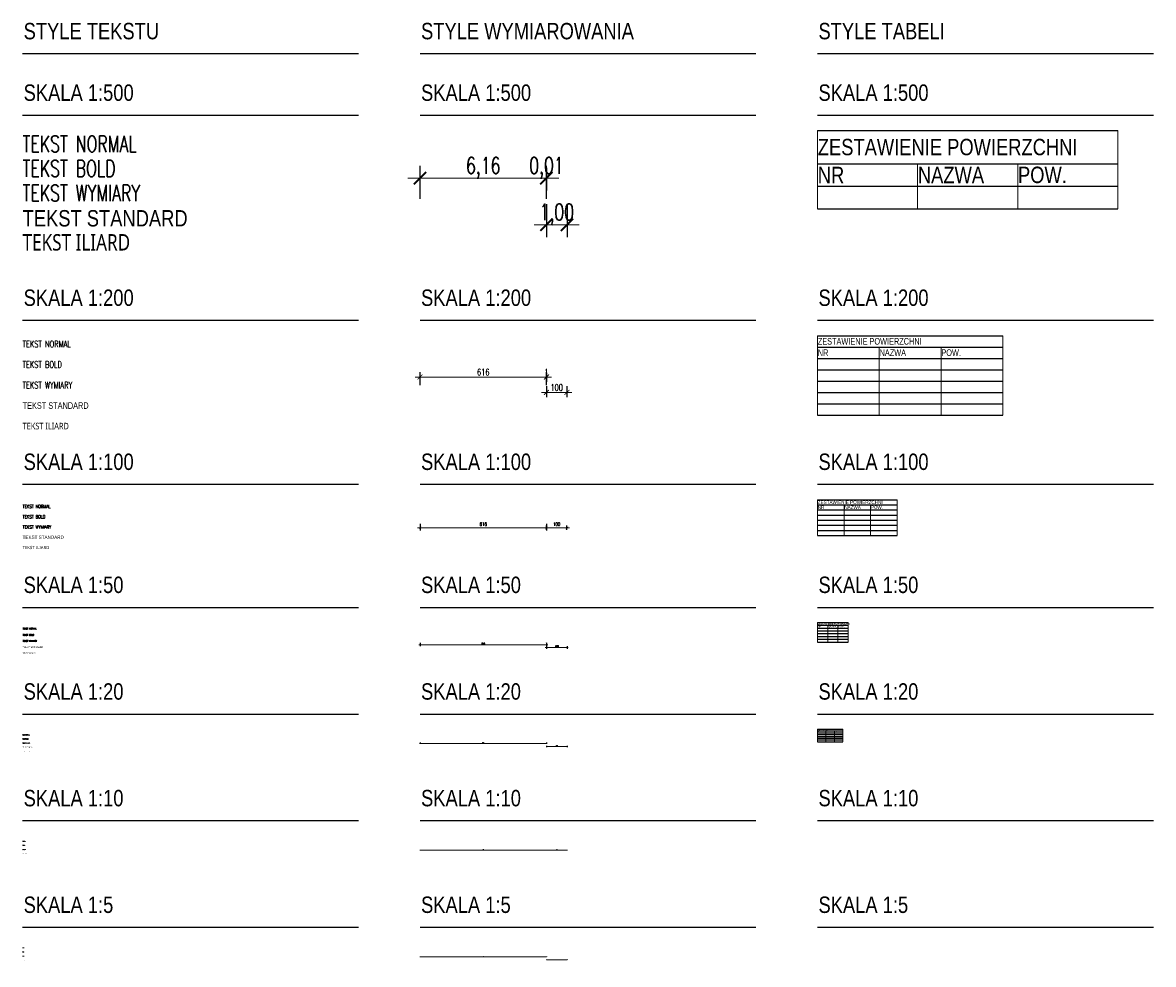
# Model space of a CAD drawing. Header units: inches. Extents: x 0 to 111471, y -105323 to 11070.
# Tile 76 of 256: x 2724 to 8239, y 6478 to 11070. Entities that reach past the tile are written whole.
import ezdxf

# ---------------------------------------------------------------- set-up
doc = ezdxf.new("R2010")
doc.units = ezdxf.units.IN
doc.header["$MEASUREMENT"] = 0
doc.layers.add('888 wymiary', color=1, linetype='Continuous', lineweight=0)
doc.layers.add('Wymiary', color=85, linetype='Continuous', lineweight=18)
doc.styles.add('TS 100_ILIARD', font='trebuc.ttf', dxfattribs={"width": 0.8, "height": 16})
doc.styles.add('TS 100_opisy', font='romans.shx', dxfattribs={"width": 0.7, "height": 16})
doc.styles.add('TS 100_opisy bold', font='romand.shx', dxfattribs={"width": 0.7, "height": 16})
doc.styles.add('TS 100_STANDARD', font='arial.ttf', dxfattribs={"width": 0.8, "height": 16})
doc.styles.add('TS 100_wymiary', font='romans.shx', dxfattribs={"width": 0.7, "height": 16})
doc.styles.add('TS 10_ILIARD', font='trebuc.ttf', dxfattribs={"width": 0.8, "height": 1.6})
doc.styles.add('TS 10_opisy', font='romans.shx', dxfattribs={"width": 0.7, "height": 1.6})
doc.styles.add('TS 10_opisy bold', font='romand.shx', dxfattribs={"width": 0.7, "height": 1.6})
doc.styles.add('TS 10_STANDARD', font='arial.ttf', dxfattribs={"width": 0.8, "height": 1.6})
doc.styles.add('TS 10_wymiary', font='romans.shx', dxfattribs={"width": 0.7, "height": 1.6})
doc.styles.add('TS 200_ILIARD', font='trebuc.ttf', dxfattribs={"width": 0.8, "height": 32})
doc.styles.add('TS 200_opisy', font='romans.shx', dxfattribs={"width": 0.7, "height": 32})
doc.styles.add('TS 200_opisy bold', font='romand.shx', dxfattribs={"width": 0.7, "height": 32})
doc.styles.add('TS 200_STANDARD', font='arial.ttf', dxfattribs={"width": 0.8, "height": 32})
doc.styles.add('TS 200_wymiary', font='romans.shx', dxfattribs={"width": 0.7, "height": 32})
doc.styles.add('TS 20_ILIARD', font='trebuc.ttf', dxfattribs={"width": 0.8, "height": 3.2})
doc.styles.add('TS 20_opisy', font='romans.shx', dxfattribs={"width": 0.7, "height": 3.2})
doc.styles.add('TS 20_opisy bold', font='romand.shx', dxfattribs={"width": 0.7, "height": 3.2})
doc.styles.add('TS 20_STANDARD', font='arial.ttf', dxfattribs={"width": 0.8, "height": 3.2})
doc.styles.add('TS 20_wymiary', font='romans.shx', dxfattribs={"width": 0.7, "height": 3.2})
doc.styles.add('TS 500_ILIARD', font='trebuc.ttf', dxfattribs={"width": 0.8, "height": 80})
doc.styles.add('TS 500_opisy', font='romans.shx', dxfattribs={"width": 0.7, "height": 80})
doc.styles.add('TS 500_opisy bold', font='romand.shx', dxfattribs={"width": 0.7, "height": 80})
doc.styles.add('TS 500_STANDARD', font='arial.ttf', dxfattribs={"width": 0.8, "height": 80})
doc.styles.add('TS 500_wymiary', font='romans.shx', dxfattribs={"width": 0.7, "height": 80})
doc.styles.add('TS 50_ILIARD', font='trebuc.ttf', dxfattribs={"width": 0.8, "height": 8})
doc.styles.add('TS 50_opisy', font='romans.shx', dxfattribs={"width": 0.7, "height": 8})
doc.styles.add('TS 50_opisy bold', font='romand.shx', dxfattribs={"width": 0.7, "height": 8})
doc.styles.add('TS 50_STANDARD', font='arial.ttf', dxfattribs={"width": 0.8, "height": 8})
doc.styles.add('TS 50_wymiary', font='romans.shx', dxfattribs={"width": 0.7, "height": 8})
doc.styles.add('TS 5_opisy', font='romans.shx', dxfattribs={"width": 0.7, "height": 0.8})
doc.styles.add('TS 5_opisy bold', font='romand.shx', dxfattribs={"width": 0.7, "height": 0.8})
doc.styles.add('TS 5_STANDARD', font='arial.ttf', dxfattribs={"width": 0.8, "height": 0.8})
doc.styles.add('TS 5_wymiary', font='romans.shx', dxfattribs={"width": 0.7, "height": 0.8})
doc.dimstyles.new('Dim Style 10', dxfattribs={"dimtxt": 1.6, "dimasz": 1.2, "dimexe": 1.2, "dimexo": 0.2, "dimgap": 1, "dimtad": 1, "dimdec": 1, "dimzin": 9, "dimtxsty": 'TS 10_wymiary', "dimblk": 'ARCHTICK', "dimcen": 2.5, "dimdle": 1.2, "dimclrd": 256, "dimclrt": 3, "dimadec": 0, "dimazin": 2, "dimtfac": 1, "dimtdec": 1, "dimtix": 1, "dimtmove": 2, "dimatfit": 3, "dimfxl": 0, "dimlwd": -1, "dimarcsym": 0})
doc.dimstyles.new('Dim Style 100', dxfattribs={"dimtxt": 16, "dimasz": 12, "dimexe": 12, "dimexo": 2, "dimgap": 10, "dimtad": 1, "dimdec": 0, "dimzin": 9, "dimtxsty": 'TS 100_wymiary', "dimblk": 'ARCHTICK', "dimcen": 2.5, "dimdle": 12, "dimclrd": 256, "dimclrt": 2, "dimadec": 0, "dimazin": 2, "dimtfac": 1, "dimtdec": 0, "dimtix": 1, "dimtmove": 2, "dimatfit": 3, "dimfxl": 0, "dimlwd": -1, "dimarcsym": 0})
doc.dimstyles.new('Dim Style 20', dxfattribs={"dimtxt": 3.2, "dimasz": 2.4, "dimexe": 2.4, "dimexo": 0.4, "dimgap": 2, "dimtad": 1, "dimdec": 0, "dimzin": 9, "dimtxsty": 'TS 20_wymiary', "dimblk": 'ARCHTICK', "dimcen": 2.5, "dimdle": 2.4, "dimclrd": 256, "dimclrt": 3, "dimadec": 0, "dimazin": 2, "dimtfac": 1, "dimtdec": 0, "dimtix": 1, "dimtmove": 2, "dimatfit": 3, "dimfxl": 0, "dimlwd": -1, "dimarcsym": 0})
doc.dimstyles.new('Dim Style 200', dxfattribs={"dimtxt": 32, "dimasz": 24, "dimexe": 24, "dimexo": 4, "dimgap": 8, "dimtad": 1, "dimdec": 0, "dimzin": 9, "dimtxsty": 'TS 200_wymiary', "dimblk": 'ARCHTICK', "dimcen": 2.5, "dimdle": 24, "dimclrd": 256, "dimclrt": 3, "dimadec": 0, "dimazin": 2, "dimtfac": 1, "dimtdec": 0, "dimtix": 1, "dimtmove": 2, "dimatfit": 3, "dimfxl": 0, "dimlwd": -1, "dimarcsym": 0})
doc.dimstyles.new('Dim Style 5', dxfattribs={"dimtxt": 0.8, "dimasz": 0.6, "dimexe": 0.6, "dimexo": 0.1, "dimgap": 1, "dimtad": 1, "dimdec": 0, "dimzin": 9, "dimtxsty": 'TS 5_wymiary', "dimblk": 'ARCHTICK', "dimcen": 2.5, "dimdle": 0.6, "dimclrd": 256, "dimclrt": 3, "dimadec": 0, "dimazin": 2, "dimtfac": 1, "dimtdec": 0, "dimtix": 1, "dimtmove": 2, "dimatfit": 3, "dimfxl": 0, "dimlwd": -1, "dimarcsym": 0})
doc.dimstyles.new('Dim Style 50', dxfattribs={"dimtxt": 8, "dimasz": 6, "dimexe": 6, "dimexo": 1, "dimgap": 2, "dimtad": 1, "dimdec": 0, "dimzin": 9, "dimtxsty": 'TS 50_wymiary', "dimblk": 'ARCHTICK', "dimcen": 2.5, "dimdle": 6, "dimclrd": 256, "dimclrt": 3, "dimadec": 0, "dimazin": 2, "dimtfac": 1, "dimtdec": 0, "dimtix": 1, "dimtmove": 2, "dimatfit": 3, "dimfxl": 0, "dimlwd": -1, "dimarcsym": 0})
doc.dimstyles.new('Dim Style 500', dxfattribs={"dimtxt": 80, "dimasz": 60, "dimexe": 60, "dimexo": 10, "dimgap": 2, "dimtad": 1, "dimlfac": 0.01, "dimzin": 1, "dimtxsty": 'TS 500_wymiary', "dimblk": 'ARCHTICK', "dimcen": 2.5, "dimdle": 60, "dimclrd": 256, "dimclrt": 3, "dimadec": 0, "dimazin": 0, "dimtfac": 1, "dimtix": 1, "dimtmove": 2, "dimatfit": 3, "dimfxl": 0, "dimlwd": -1, "dimarcsym": 0})

# ---------------------------------------------------------------- blocks, each defined once
blk = doc.blocks.new('_ArchTick')
at = {"layer": 'Wymiary', "color": 0, "const_width": 0.15}
blk.add_lwpolyline([(-0.5, -0.5), (0.5, 0.5)], dxfattribs=at)
blk = doc.blocks.new('*D201')
at = {"layer": '888 wymiary', "ltscale": 10}
blk.add_line((4650.5, 8606.1), (5290.7, 8606.1), dxfattribs=at)
at = {"layer": '888 wymiary', "color": 0, "lineweight": -2, "ltscale": 10}
for p, q in [((4662.5, 8626.1), (4662.5, 8594.1)), ((5278.7, 8626.1), (5278.7, 8594.1))]:
    blk.add_line(p, q, dxfattribs=at)
at = {"layer": 'Defpoints', "color": 0}
for p in [(4662.5, 8667.8), (5278.7, 8667.8), (5278.7, 8606.1)]:
    blk.add_point(p, dxfattribs=at)
at = {"layer": '888 wymiary', "linetype": 'ByBlock', "xscale": 12, "yscale": 12, "zscale": 12, "rotation": 180}
blk.add_blockref('_ArchTick', (4662.5, 8606.1), dxfattribs=at)
at = {"layer": '888 wymiary', "linetype": 'ByBlock', "xscale": 12, "yscale": 12, "zscale": 12}
blk.add_blockref('_ArchTick', (5278.7, 8606.1), dxfattribs=at)
at = {"layer": '888 wymiary', "color": 2, "ltscale": 0.01, "insert": (4970.6, 8624.1), "char_height": 16, "attachment_point": 5, "style": 'TS 100_wymiary'}
blk.add_mtext('616', dxfattribs=at)
blk = doc.blocks.new('*D202')
at = {"layer": '888 wymiary', "ltscale": 10}
blk.add_line((4656.5, 8036.2), (5284.7, 8036.2), dxfattribs=at)
at = {"layer": '888 wymiary', "color": 0, "lineweight": -2, "ltscale": 10}
for p, q in [((4662.5, 8046.2), (4662.5, 8030.2)), ((5278.7, 8046.2), (5278.7, 8030.2))]:
    blk.add_line(p, q, dxfattribs=at)
at = {"layer": 'Defpoints', "color": 0}
for p in [(4662.5, 8086.1), (5278.7, 8086.1), (5278.7, 8036.2)]:
    blk.add_point(p, dxfattribs=at)
at = {"layer": '888 wymiary', "linetype": 'ByBlock', "xscale": 6, "yscale": 6, "zscale": 6, "rotation": 180}
blk.add_blockref('_ArchTick', (4662.5, 8036.2), dxfattribs=at)
at = {"layer": '888 wymiary', "linetype": 'ByBlock', "xscale": 6, "yscale": 6, "zscale": 6}
blk.add_blockref('_ArchTick', (5278.7, 8036.2), dxfattribs=at)
at = {"layer": '888 wymiary', "color": 3, "insert": (4970.6, 8042.2), "char_height": 8, "attachment_point": 5, "style": 'TS 50_wymiary'}
blk.add_mtext('616', dxfattribs=at)
blk = doc.blocks.new('*D203')
at = {"layer": '888 wymiary'}
blk.add_line((4660.1, 7555.2), (5281.1, 7555.2), dxfattribs=at)
at = {"layer": '888 wymiary', "color": 0, "lineweight": -2}
for p, q in [((4662.5, 7559.2), (4662.5, 7552.8)), ((5278.7, 7559.2), (5278.7, 7552.8))]:
    blk.add_line(p, q, dxfattribs=at)
at = {"layer": 'Defpoints', "color": 0}
for p in [(4662.5, 7584.7), (5278.7, 7584.7), (5278.7, 7555.2)]:
    blk.add_point(p, dxfattribs=at)
at = {"layer": '888 wymiary', "linetype": 'ByBlock', "xscale": 2.4, "yscale": 2.4, "zscale": 2.4, "rotation": 180}
blk.add_blockref('_ArchTick', (4662.5, 7555.2), dxfattribs=at)
at = {"layer": '888 wymiary', "linetype": 'ByBlock', "xscale": 2.4, "yscale": 2.4, "zscale": 2.4}
blk.add_blockref('_ArchTick', (5278.7, 7555.2), dxfattribs=at)
at = {"layer": '888 wymiary', "color": 3, "insert": (4970.6, 7558.8), "char_height": 3.2, "attachment_point": 5, "style": 'TS 20_wymiary'}
blk.add_mtext('616', dxfattribs=at)
blk = doc.blocks.new('*T152')
at = {"color": 0, "linetype": 'ByBlock', "lineweight": -2}
for p, q in [((0, 0), (388.2, 0)), ((0, -74.3), (388.2, -74.3)), ((0, -99.3), (388.2, -99.3)), ((0, -124.3), (388.2, -124.3)), ((0, -149.3), (388.2, -149.3)), ((0, -174.3), (388.2, -174.3))]:
    blk.add_line(p, q, dxfattribs=at)
at = {"color": 7, "linetype": 'ByBlock', "lineweight": -2}
for p, q in [((0, -24.3), (388.2, -24.3)), ((0, -49.3), (388.2, -49.3))]:
    blk.add_line(p, q, dxfattribs=at)
at = {"layer": 'Defpoints', "color": 8, "linetype": 'ByBlock', "lineweight": 0}
for p, q in [((0, 0), (0, -174.3)), ((388.2, 0), (388.2, -174.3)), ((129.4, -24.3), (129.4, -174.3)), ((258.8, -24.3), (258.8, -174.3))]:
    blk.add_line(p, q, dxfattribs=at)
at = {"color": 0, "char_height": 16, "attachment_point": 4, "style": 'TS 100_STANDARD'}
for s, insert, width in [('ZESTAWIENIE POWIERZCHNI', (1.5, -12.2), 385.224), ('NR', (1.5, -36.8), 126.408), ('NAZWA', (130.9, -36.8), 126.408), ('POW.', (260.3, -36.8), 126.408)]:
    blk.add_mtext(s, dxfattribs=dict(at, insert=insert, width=width))
blk = doc.blocks.new('*T153')
at = {"color": 0, "linetype": 'ByBlock', "lineweight": -2}
for p, q in [((0, 0), (150, 0)), ((0, -41), (150, -41)), ((0, -54.7), (150, -54.7)), ((0, -68.3), (150, -68.3)), ((0, -82), (150, -82)), ((0, -95.7), (150, -95.7))]:
    blk.add_line(p, q, dxfattribs=at)
at = {"color": 7, "linetype": 'ByBlock', "lineweight": -2}
for p, q in [((0, -13.7), (150, -13.7)), ((0, -27.3), (150, -27.3))]:
    blk.add_line(p, q, dxfattribs=at)
at = {"layer": 'Defpoints', "color": 8, "linetype": 'ByBlock', "lineweight": 0}
for p, q in [((0, 0), (0, -95.7)), ((150, 0), (150, -95.7)), ((50, -13.7), (50, -95.7)), ((100, -13.7), (100, -95.7))]:
    blk.add_line(p, q, dxfattribs=at)
at = {"color": 0, "char_height": 8, "attachment_point": 4, "style": 'TS 50_STANDARD'}
for s, insert, width in [('ZESTAWIENIE POWIERZCHNI', (1.5, -6.8), 147), ('NR', (1.5, -20.5), 47), ('NAZWA', (51.5, -20.5), 47), ('POW.', (101.5, -20.5), 47)]:
    blk.add_mtext(s, dxfattribs=dict(at, insert=insert, width=width))
blk = doc.blocks.new('*T154')
at = {"color": 0, "linetype": 'ByBlock', "lineweight": -2}
for p, q in [((0, 0), (904, 0)), ((0, -165.9), (904, -165.9)), ((0, -221.2), (904, -221.2)), ((0, -276.4), (904, -276.4)), ((0, -331.7), (904, -331.7)), ((0, -387), (904, -387))]:
    blk.add_line(p, q, dxfattribs=at)
at = {"color": 7, "linetype": 'ByBlock', "lineweight": -2}
for p, q in [((0, -55.3), (904, -55.3)), ((0, -110.6), (904, -110.6))]:
    blk.add_line(p, q, dxfattribs=at)
at = {"layer": 'Defpoints', "color": 8, "linetype": 'ByBlock', "lineweight": 0}
for p, q in [((0, 0), (0, -387)), ((904, 0), (904, -387)), ((301.3, -55.3), (301.3, -387)), ((602.7, -55.3), (602.7, -387))]:
    blk.add_line(p, q, dxfattribs=at)
at = {"color": 0, "char_height": 32, "attachment_point": 4, "style": 'TS 200_STANDARD'}
for s, insert, width in [('ZESTAWIENIE POWIERZCHNI', (1.5, -27.6), 901.037), ('NR', (1.5, -82.9), 298.346), ('NAZWA', (302.8, -82.9), 298.346), ('POW.', (604.2, -82.9), 298.346)]:
    blk.add_mtext(s, dxfattribs=dict(at, insert=insert, width=width))
blk = doc.blocks.new('*T155')
at = {"color": 0, "linetype": 'ByBlock', "lineweight": -2}
for p, q in [((0, 0), (1464.5, 0)), ((0, -380.8), (1464.5, -380.8))]:
    blk.add_line(p, q, dxfattribs=at)
at = {"color": 7, "linetype": 'ByBlock', "lineweight": -2}
for p, q in [((0, -161.4), (1464.5, -161.4)), ((0, -271.1), (1464.5, -271.1))]:
    blk.add_line(p, q, dxfattribs=at)
at = {"layer": 'Defpoints', "color": 8, "linetype": 'ByBlock', "lineweight": 0}
for p, q in [((0, 0), (0, -380.8)), ((1464.5, 0), (1464.5, -380.8)), ((488.2, -161.4), (488.2, -380.8)), ((976.3, -161.4), (976.3, -380.8))]:
    blk.add_line(p, q, dxfattribs=at)
at = {"color": 0, "char_height": 80, "attachment_point": 4, "style": 'TS 500_STANDARD'}
for s, insert, width in [('ZESTAWIENIE POWIERZCHNI', (1.5, -80.7), 1461.473), ('POW.', (977.8, -216.3), 485.158), ('NR', (1.5, -216.3), 485.158), ('NAZWA', (489.7, -216.3), 485.158)]:
    blk.add_mtext(s, dxfattribs=dict(at, insert=insert, width=width))
blk = doc.blocks.new('*T156')
at = {"color": 0, "linetype": 'ByBlock', "lineweight": -2}
for p, q in [((0, 0), (123.7, 0)), ((0, -26.7), (123.7, -26.7)), ((0, -35.6), (123.7, -35.6)), ((0, -44.4), (123.7, -44.4)), ((0, -53.3), (123.7, -53.3)), ((0, -62.2), (123.7, -62.2))]:
    blk.add_line(p, q, dxfattribs=at)
at = {"color": 7, "linetype": 'ByBlock', "lineweight": -2}
for p, q in [((0, -8.9), (123.7, -8.9)), ((0, -17.8), (123.7, -17.8))]:
    blk.add_line(p, q, dxfattribs=at)
at = {"layer": 'Defpoints', "color": 8, "linetype": 'ByBlock', "lineweight": 0}
for p, q in [((0, 0), (0, -62.2)), ((123.7, 0), (123.7, -62.2)), ((41.2, -8.9), (41.2, -62.2)), ((82.5, -8.9), (82.5, -62.2))]:
    blk.add_line(p, q, dxfattribs=at)
at = {"color": 0, "char_height": 3.2, "attachment_point": 4, "style": 'TS 20_STANDARD'}
for s, insert, width in [('ZESTAWIENIE POWIERZCHNI', (1.5, -4.4), 120.722), ('NR', (1.5, -13.3), 38.241), ('NAZWA', (42.7, -13.3), 38.241), ('POW.', (84, -13.3), 38.241)]:
    blk.add_mtext(s, dxfattribs=dict(at, insert=insert, width=width))
blk = doc.blocks.new('*D204')
at = {"layer": '888 wymiary', "color": 0, "lineweight": -2}
for p, q in [((4662.5, 10211.5), (4662.5, 10371.5)), ((5278.7, 10211.5), (5278.7, 10371.5))]:
    blk.add_line(p, q, dxfattribs=at)
at = {"layer": '888 wymiary'}
blk.add_line((4602.5, 10311.5), (5338.7, 10311.5), dxfattribs=at)
at = {"layer": 'Defpoints', "color": 0}
for p in [(5278.7, 10311.5), (5278.7, 9993.8), (4662.5, 9974.4)]:
    blk.add_point(p, dxfattribs=at)
at = {"layer": '888 wymiary', "linetype": 'ByBlock', "xscale": 60, "yscale": 60, "zscale": 60, "rotation": 180}
blk.add_blockref('_ArchTick', (4662.5, 10311.5), dxfattribs=at)
at = {"layer": '888 wymiary', "linetype": 'ByBlock', "xscale": 60, "yscale": 60, "zscale": 60}
blk.add_blockref('_ArchTick', (5278.7, 10311.5), dxfattribs=at)
at = {"layer": '888 wymiary', "color": 3, "insert": (4970.6, 10361.1), "char_height": 80, "attachment_point": 5, "style": 'TS 500_wymiary'}
blk.add_mtext('6,16', dxfattribs=at)
blk = doc.blocks.new('*D205')
at = {"layer": '888 wymiary'}
blk.add_line((4638.5, 9342), (5302.7, 9342), dxfattribs=at)
at = {"layer": '888 wymiary', "color": 0, "lineweight": -2}
for p, q in [((4662.5, 9302), (4662.5, 9366)), ((5278.7, 9302), (5278.7, 9366))]:
    blk.add_line(p, q, dxfattribs=at)
at = {"layer": 'Defpoints', "color": 0}
for p in [(5278.7, 9342), (4662.5, 9004.8), (5278.7, 9024.3)]:
    blk.add_point(p, dxfattribs=at)
at = {"layer": '888 wymiary', "linetype": 'ByBlock', "xscale": 24, "yscale": 24, "zscale": 24, "rotation": 180}
blk.add_blockref('_ArchTick', (4662.5, 9342), dxfattribs=at)
at = {"layer": '888 wymiary', "linetype": 'ByBlock', "xscale": 24, "yscale": 24, "zscale": 24}
blk.add_blockref('_ArchTick', (5278.7, 9342), dxfattribs=at)
at = {"layer": '888 wymiary', "color": 3, "insert": (4970.6, 9366), "char_height": 32, "attachment_point": 5, "style": 'TS 200_wymiary'}
blk.add_mtext('616', dxfattribs=at)
blk = doc.blocks.new('*D206')
at = {"layer": '888 wymiary'}
for p, q in [((5276.3, 7555.2), (5281.6, 7555.2)), ((5278.7, 7555.2), (5276.3, 7555.2)), ((5279.2, 7555.2), (5281.6, 7555.2))]:
    blk.add_line(p, q, dxfattribs=at)
at = {"layer": '888 wymiary', "color": 0, "lineweight": -2}
for p, q in [((5278.7, 7558.8), (5278.7, 7552.8)), ((5279.2, 7558.8), (5279.2, 7552.8))]:
    blk.add_line(p, q, dxfattribs=at)
at = {"layer": 'Defpoints', "color": 0}
for p in [(5278.7, 7559.2), (5279.2, 7559.2), (5279.2, 7555.2)]:
    blk.add_point(p, dxfattribs=at)
at = {"layer": '888 wymiary', "linetype": 'ByBlock', "xscale": 2.4, "yscale": 2.4, "zscale": 2.4}
blk.add_blockref('_ArchTick', (5278.7, 7555.2), dxfattribs=at)
at = {"layer": '888 wymiary', "linetype": 'ByBlock', "xscale": 2.4, "yscale": 2.4, "zscale": 2.4, "rotation": 180}
blk.add_blockref('_ArchTick', (5279.2, 7555.2), dxfattribs=at)
at = {"layer": '888 wymiary', "color": 3, "insert": (5278.9, 7558.8), "char_height": 3.2, "attachment_point": 5, "style": 'TS 20_wymiary'}
blk.add_mtext('1', dxfattribs=at)
blk = doc.blocks.new('*D207')
at = {"layer": '888 wymiary', "ltscale": 10}
for p, q in [((5272.7, 8036.2), (5285.2, 8036.2)), ((5278.7, 8036.2), (5272.7, 8036.2)), ((5279.2, 8036.2), (5285.2, 8036.2))]:
    blk.add_line(p, q, dxfattribs=at)
at = {"layer": '888 wymiary', "color": 0, "lineweight": -2, "ltscale": 10}
for p, q in [((5278.7, 8045.2), (5278.7, 8030.2)), ((5279.2, 8045.2), (5279.2, 8030.2))]:
    blk.add_line(p, q, dxfattribs=at)
at = {"layer": 'Defpoints', "color": 0}
for p in [(5278.7, 8046.2), (5279.2, 8046.2), (5279.2, 8036.2)]:
    blk.add_point(p, dxfattribs=at)
at = {"layer": '888 wymiary', "linetype": 'ByBlock', "xscale": 6, "yscale": 6, "zscale": 6}
blk.add_blockref('_ArchTick', (5278.7, 8036.2), dxfattribs=at)
at = {"layer": '888 wymiary', "linetype": 'ByBlock', "xscale": 6, "yscale": 6, "zscale": 6, "rotation": 180}
blk.add_blockref('_ArchTick', (5279.2, 8036.2), dxfattribs=at)
at = {"layer": '888 wymiary', "color": 3, "insert": (5278.9, 8042.2), "char_height": 8, "attachment_point": 5, "style": 'TS 50_wymiary'}
blk.add_mtext('1', dxfattribs=at)
blk = doc.blocks.new('*D208')
at = {"layer": '888 wymiary'}
for p, q in [((5254.7, 9342), (5303.2, 9342)), ((5278.7, 9342), (5254.7, 9342)), ((5279.2, 9342), (5303.2, 9342))]:
    blk.add_line(p, q, dxfattribs=at)
at = {"layer": '888 wymiary', "color": 0, "lineweight": -2}
for p, q in [((5278.7, 9362), (5278.7, 9318)), ((5279.2, 9362), (5279.2, 9318))]:
    blk.add_line(p, q, dxfattribs=at)
at = {"layer": 'Defpoints', "color": 0}
for p in [(5278.7, 9366), (5279.2, 9366), (5279.2, 9342)]:
    blk.add_point(p, dxfattribs=at)
at = {"layer": '888 wymiary', "linetype": 'ByBlock', "xscale": 24, "yscale": 24, "zscale": 24}
blk.add_blockref('_ArchTick', (5278.7, 9342), dxfattribs=at)
at = {"layer": '888 wymiary', "linetype": 'ByBlock', "xscale": 24, "yscale": 24, "zscale": 24, "rotation": 180}
blk.add_blockref('_ArchTick', (5279.2, 9342), dxfattribs=at)
at = {"layer": '888 wymiary', "color": 3, "insert": (5278.9, 9366), "char_height": 32, "attachment_point": 5, "style": 'TS 200_wymiary'}
blk.add_mtext('1', dxfattribs=at)
blk = doc.blocks.new('*D209')
at = {"layer": '888 wymiary'}
for p, q in [((5218.7, 10311.5), (5339.2, 10311.5)), ((5278.7, 10311.5), (5218.7, 10311.5)), ((5279.2, 10311.5), (5339.2, 10311.5))]:
    blk.add_line(p, q, dxfattribs=at)
at = {"layer": '888 wymiary', "color": 0, "lineweight": -2}
for p, q in [((5278.7, 10361.5), (5278.7, 10251.5)), ((5279.2, 10361.5), (5279.2, 10251.5))]:
    blk.add_line(p, q, dxfattribs=at)
at = {"layer": 'Defpoints', "color": 0}
for p in [(5278.7, 10371.5), (5279.2, 10371.5), (5279.2, 10311.5)]:
    blk.add_point(p, dxfattribs=at)
at = {"layer": '888 wymiary', "linetype": 'ByBlock', "xscale": 60, "yscale": 60, "zscale": 60}
blk.add_blockref('_ArchTick', (5278.7, 10311.5), dxfattribs=at)
at = {"layer": '888 wymiary', "linetype": 'ByBlock', "xscale": 60, "yscale": 60, "zscale": 60, "rotation": 180}
blk.add_blockref('_ArchTick', (5279.2, 10311.5), dxfattribs=at)
at = {"layer": '888 wymiary', "color": 3, "insert": (5278.9, 10361.1), "char_height": 80, "attachment_point": 5, "style": 'TS 500_wymiary'}
blk.add_mtext('0,01', dxfattribs=at)
blk = doc.blocks.new('*D210')
at = {"layer": '888 wymiary', "color": 0, "lineweight": -2}
for p, q in [((5279.2, 10184.4), (5279.2, 10024.4)), ((5379.2, 10184.4), (5379.2, 10024.4))]:
    blk.add_line(p, q, dxfattribs=at)
at = {"layer": '888 wymiary'}
blk.add_line((5219.2, 10084.4), (5439.2, 10084.4), dxfattribs=at)
at = {"layer": 'Defpoints', "color": 0}
for p in [(5279.2, 10251.5), (5379.2, 10251.5), (5379.2, 10084.4)]:
    blk.add_point(p, dxfattribs=at)
at = {"layer": '888 wymiary', "linetype": 'ByBlock', "xscale": 60, "yscale": 60, "zscale": 60, "rotation": 180}
blk.add_blockref('_ArchTick', (5279.2, 10084.4), dxfattribs=at)
at = {"layer": '888 wymiary', "linetype": 'ByBlock', "xscale": 60, "yscale": 60, "zscale": 60}
blk.add_blockref('_ArchTick', (5379.2, 10084.4), dxfattribs=at)
at = {"layer": '888 wymiary', "color": 3, "insert": (5329.2, 10134.1), "char_height": 80, "attachment_point": 5, "style": 'TS 500_wymiary'}
blk.add_mtext('1,00', dxfattribs=at)
blk = doc.blocks.new('*D211')
at = {"layer": '888 wymiary'}
blk.add_line((5254.7, 9266.9), (5402.7, 9266.9), dxfattribs=at)
at = {"layer": '888 wymiary', "color": 0, "lineweight": -2}
for p, q in [((5278.7, 9298), (5278.7, 9242.9)), ((5378.7, 9298), (5378.7, 9242.9))]:
    blk.add_line(p, q, dxfattribs=at)
at = {"layer": 'Defpoints', "color": 0}
for p in [(5278.7, 9302), (5378.7, 9302), (5378.7, 9266.9)]:
    blk.add_point(p, dxfattribs=at)
at = {"layer": '888 wymiary', "linetype": 'ByBlock', "xscale": 24, "yscale": 24, "zscale": 24, "rotation": 180}
blk.add_blockref('_ArchTick', (5278.7, 9266.9), dxfattribs=at)
at = {"layer": '888 wymiary', "linetype": 'ByBlock', "xscale": 24, "yscale": 24, "zscale": 24}
blk.add_blockref('_ArchTick', (5378.7, 9266.9), dxfattribs=at)
at = {"layer": '888 wymiary', "color": 3, "insert": (5328.7, 9290.9), "char_height": 32, "attachment_point": 5, "style": 'TS 200_wymiary'}
blk.add_mtext('100', dxfattribs=at)
blk = doc.blocks.new('*D212')
at = {"layer": '888 wymiary', "ltscale": 10}
blk.add_line((5266.7, 8606.1), (5390.7, 8606.1), dxfattribs=at)
at = {"layer": '888 wymiary', "color": 0, "lineweight": -2, "ltscale": 10}
for p, q in [((5278.7, 8596.1), (5278.7, 8618.1)), ((5378.7, 8596.1), (5378.7, 8618.1))]:
    blk.add_line(p, q, dxfattribs=at)
at = {"layer": 'Defpoints', "color": 0}
for p in [(5378.7, 8606.1), (5278.7, 8594.1), (5378.7, 8594.1)]:
    blk.add_point(p, dxfattribs=at)
at = {"layer": '888 wymiary', "linetype": 'ByBlock', "xscale": 12, "yscale": 12, "zscale": 12, "rotation": 180}
blk.add_blockref('_ArchTick', (5278.7, 8606.1), dxfattribs=at)
at = {"layer": '888 wymiary', "linetype": 'ByBlock', "xscale": 12, "yscale": 12, "zscale": 12}
blk.add_blockref('_ArchTick', (5378.7, 8606.1), dxfattribs=at)
at = {"layer": '888 wymiary', "color": 2, "ltscale": 0.01, "insert": (5328.7, 8624.1), "char_height": 16, "attachment_point": 5, "style": 'TS 100_wymiary'}
blk.add_mtext('100', dxfattribs=at)
blk = doc.blocks.new('*D213')
at = {"layer": '888 wymiary', "ltscale": 10}
blk.add_line((5273.2, 8023), (5385.2, 8023), dxfattribs=at)
at = {"layer": '888 wymiary', "color": 0, "lineweight": -2, "ltscale": 10}
for p, q in [((5279.2, 8029.2), (5279.2, 8017)), ((5379.2, 8029.2), (5379.2, 8017))]:
    blk.add_line(p, q, dxfattribs=at)
at = {"layer": 'Defpoints', "color": 0}
for p in [(5279.2, 8030.2), (5379.2, 8030.2), (5379.2, 8023)]:
    blk.add_point(p, dxfattribs=at)
at = {"layer": '888 wymiary', "linetype": 'ByBlock', "xscale": 6, "yscale": 6, "zscale": 6, "rotation": 180}
blk.add_blockref('_ArchTick', (5279.2, 8023), dxfattribs=at)
at = {"layer": '888 wymiary', "linetype": 'ByBlock', "xscale": 6, "yscale": 6, "zscale": 6}
blk.add_blockref('_ArchTick', (5379.2, 8023), dxfattribs=at)
at = {"layer": '888 wymiary', "color": 3, "insert": (5329.2, 8029), "char_height": 8, "attachment_point": 5, "style": 'TS 50_wymiary'}
blk.add_mtext('100', dxfattribs=at)
blk = doc.blocks.new('*D214')
at = {"layer": '888 wymiary'}
blk.add_line((5276.8, 7540.2), (5381.6, 7540.2), dxfattribs=at)
at = {"layer": '888 wymiary', "color": 0, "lineweight": -2}
for p, q in [((5279.2, 7544.2), (5279.2, 7537.8)), ((5379.2, 7544.2), (5379.2, 7537.8))]:
    blk.add_line(p, q, dxfattribs=at)
at = {"layer": 'Defpoints', "color": 0}
for p in [(5279.2, 7552.8), (5379.2, 7552.8), (5379.2, 7540.2)]:
    blk.add_point(p, dxfattribs=at)
at = {"layer": '888 wymiary', "linetype": 'ByBlock', "xscale": 2.4, "yscale": 2.4, "zscale": 2.4, "rotation": 180}
blk.add_blockref('_ArchTick', (5279.2, 7540.2), dxfattribs=at)
at = {"layer": '888 wymiary', "linetype": 'ByBlock', "xscale": 2.4, "yscale": 2.4, "zscale": 2.4}
blk.add_blockref('_ArchTick', (5379.2, 7540.2), dxfattribs=at)
at = {"layer": '888 wymiary', "color": 3, "insert": (5329.2, 7543.8), "char_height": 3.2, "attachment_point": 5, "style": 'TS 20_wymiary'}
blk.add_mtext('100', dxfattribs=at)
blk = doc.blocks.new('*D215')
at = {"layer": '888 wymiary'}
blk.add_line((4661.3, 7035.2), (5279.9, 7035.2), dxfattribs=at)
at = {"layer": '888 wymiary', "color": 0, "lineweight": -2}
for p, q in [((4662.5, 7037.2), (4662.5, 7034)), ((5278.7, 7037.2), (5278.7, 7034))]:
    blk.add_line(p, q, dxfattribs=at)
at = {"layer": 'Defpoints', "color": 0}
for p in [(4662.5, 7064.7), (5278.7, 7064.7), (5278.7, 7035.2)]:
    blk.add_point(p, dxfattribs=at)
at = {"layer": '888 wymiary', "linetype": 'ByBlock', "xscale": 1.2, "yscale": 1.2, "zscale": 1.2, "rotation": 180}
blk.add_blockref('_ArchTick', (4662.5, 7035.2), dxfattribs=at)
at = {"layer": '888 wymiary', "linetype": 'ByBlock', "xscale": 1.2, "yscale": 1.2, "zscale": 1.2}
blk.add_blockref('_ArchTick', (5278.7, 7035.2), dxfattribs=at)
at = {"layer": '888 wymiary', "color": 3, "insert": (4970.6, 7037.2), "char_height": 1.6, "attachment_point": 5, "style": 'TS 10_wymiary'}
blk.add_mtext('616,2', dxfattribs=at)
blk = doc.blocks.new('*D216')
at = {"layer": '888 wymiary'}
blk.add_line((5278, 7035.2), (5380.4, 7035.2), dxfattribs=at)
at = {"layer": '888 wymiary', "color": 0, "lineweight": -2}
for p, q in [((5279.2, 7033.2), (5279.2, 7036.4)), ((5379.2, 7033.2), (5379.2, 7036.4))]:
    blk.add_line(p, q, dxfattribs=at)
at = {"layer": 'Defpoints', "color": 0}
for p in [(5279.2, 7032.8), (5379.2, 7035.2), (5379.2, 7032.8)]:
    blk.add_point(p, dxfattribs=at)
at = {"layer": '888 wymiary', "linetype": 'ByBlock', "xscale": 1.2, "yscale": 1.2, "zscale": 1.2, "rotation": 180}
blk.add_blockref('_ArchTick', (5279.2, 7035.2), dxfattribs=at)
at = {"layer": '888 wymiary', "linetype": 'ByBlock', "xscale": 1.2, "yscale": 1.2, "zscale": 1.2}
blk.add_blockref('_ArchTick', (5379.2, 7035.2), dxfattribs=at)
at = {"layer": '888 wymiary', "color": 3, "insert": (5329.2, 7037), "char_height": 1.6, "attachment_point": 5, "style": 'TS 10_wymiary'}
blk.add_mtext('100', dxfattribs=at)
blk = doc.blocks.new('*D217')
at = {"layer": '888 wymiary'}
blk.add_line((4661.9, 6515.2), (5279.3, 6515.2), dxfattribs=at)
at = {"layer": '888 wymiary', "color": 0, "lineweight": -2}
for p, q in [((4662.5, 6516.2), (4662.5, 6514.6)), ((5278.7, 6516.2), (5278.7, 6514.6))]:
    blk.add_line(p, q, dxfattribs=at)
at = {"layer": 'Defpoints', "color": 0}
for p in [(4662.5, 6544.7), (5278.7, 6544.7), (5278.7, 6515.2)]:
    blk.add_point(p, dxfattribs=at)
at = {"layer": '888 wymiary', "linetype": 'ByBlock', "xscale": 0.6, "yscale": 0.6, "zscale": 0.6, "rotation": 180}
blk.add_blockref('_ArchTick', (4662.5, 6515.2), dxfattribs=at)
at = {"layer": '888 wymiary', "linetype": 'ByBlock', "xscale": 0.6, "yscale": 0.6, "zscale": 0.6}
blk.add_blockref('_ArchTick', (5278.7, 6515.2), dxfattribs=at)
at = {"layer": '888 wymiary', "color": 3, "insert": (4970.6, 6516.6), "char_height": 0.8, "attachment_point": 5, "style": 'TS 5_wymiary'}
blk.add_mtext('616', dxfattribs=at)
blk = doc.blocks.new('*D218')
at = {"layer": '888 wymiary'}
for p, q in [((5278.1, 6515.2), (5279.8, 6515.2)), ((5278.7, 6515.2), (5278.1, 6515.2)), ((5279.2, 6515.2), (5279.8, 6515.2))]:
    blk.add_line(p, q, dxfattribs=at)
at = {"layer": '888 wymiary', "color": 0, "lineweight": -2}
for p, q in [((5278.7, 6516.2), (5278.7, 6514.6)), ((5279.2, 6516.2), (5279.2, 6514.6))]:
    blk.add_line(p, q, dxfattribs=at)
at = {"layer": 'Defpoints', "color": 0}
for p in [(5278.7, 6519.2), (5279.2, 6519.2), (5279.2, 6515.2)]:
    blk.add_point(p, dxfattribs=at)
at = {"layer": '888 wymiary', "linetype": 'ByBlock', "xscale": 0.6, "yscale": 0.6, "zscale": 0.6}
blk.add_blockref('_ArchTick', (5278.7, 6515.2), dxfattribs=at)
at = {"layer": '888 wymiary', "linetype": 'ByBlock', "xscale": 0.6, "yscale": 0.6, "zscale": 0.6, "rotation": 180}
blk.add_blockref('_ArchTick', (5279.2, 6515.2), dxfattribs=at)
at = {"layer": '888 wymiary', "color": 3, "insert": (5278.9, 6516.6), "char_height": 0.8, "attachment_point": 5, "style": 'TS 5_wymiary'}
blk.add_mtext('1', dxfattribs=at)
blk = doc.blocks.new('*D219')
at = {"layer": '888 wymiary'}
blk.add_line((5278.6, 6500.2), (5379.8, 6500.2), dxfattribs=at)
at = {"layer": '888 wymiary', "color": 0, "lineweight": -2}
for p, q in [((5279.2, 6501.2), (5279.2, 6499.6)), ((5379.2, 6501.2), (5379.2, 6499.6))]:
    blk.add_line(p, q, dxfattribs=at)
at = {"layer": 'Defpoints', "color": 0}
for p in [(5279.2, 6512.8), (5379.2, 6512.8), (5379.2, 6500.2)]:
    blk.add_point(p, dxfattribs=at)
at = {"layer": '888 wymiary', "linetype": 'ByBlock', "xscale": 0.6, "yscale": 0.6, "zscale": 0.6, "rotation": 180}
blk.add_blockref('_ArchTick', (5279.2, 6500.2), dxfattribs=at)
at = {"layer": '888 wymiary', "linetype": 'ByBlock', "xscale": 0.6, "yscale": 0.6, "zscale": 0.6}
blk.add_blockref('_ArchTick', (5379.2, 6500.2), dxfattribs=at)
at = {"layer": '888 wymiary', "color": 3, "insert": (5329.2, 6501.6), "char_height": 0.8, "attachment_point": 5, "style": 'TS 5_wymiary'}
blk.add_mtext('100', dxfattribs=at)

msp = doc.modelspace()

# ---------------------------------------------------------------- linework, layer by layer
for points in [[(2724.417, 10918.679), (4362.469, 10918.679)], [(4662.469, 10918.679), (6300.521, 10918.679)], [(6600.521, 10918.679), (8238.572, 10918.679)], [(2724.417, 10618.679), (4362.469, 10618.679)], [(4662.469, 10618.679), (6300.521, 10618.679)], [(6600.521, 10618.679), (8238.572, 10618.679)], [(2724.417, 9618.679), (4362.469, 9618.679)], [(4662.469, 9618.679), (6300.521, 9618.679)], [(6600.521, 9618.679), (8238.572, 9618.679)], [(2724.417, 8818.679), (4362.469, 8818.679)], [(4662.469, 8818.679), (6300.521, 8818.679)], [(6600.521, 8818.679), (8238.572, 8818.679)], [(2724.417, 8218.679), (4362.469, 8218.679)], [(4662.469, 8218.679), (6300.521, 8218.679)], [(6600.521, 8218.679), (8238.572, 8218.679)], [(2724.417, 7698.679), (4362.469, 7698.679)], [(4662.469, 7698.679), (6300.521, 7698.679)], [(6600.521, 7698.679), (8238.572, 7698.679)], [(2724.417, 7178.679), (4362.469, 7178.679)], [(4662.469, 7178.679), (6300.521, 7178.679)], [(6600.521, 7178.679), (8238.572, 7178.679)], [(2724.417, 6658.679), (4362.469, 6658.679)], [(4662.469, 6658.679), (6300.521, 6658.679)], [(6600.521, 6658.679), (8238.572, 6658.679)]]:
    msp.add_lwpolyline(points)

# ---------------------------------------------------------------- block references
for name, p in [('*T155', (6600.521, 10543.402)), ('*T154', (6600.521, 9543.402)), ('*T152', (6600.521, 8743.402)), ('*T153', (6600.521, 8145.377)), ('*T156', (6600.521, 7625.377))]:
    msp.add_blockref(name, p)

# ---------------------------------------------------------------- texts
at = {"char_height": 80, "width": 1375.62964, "attachment_point": 1, "style": 'TS 500_STANDARD'}
for s, insert in [('STYLE TEKSTU', (2729.322, 11068.597)), ('STYLE WYMIAROWANIA', (4667.373, 11068.597)), ('STYLE TABELI', (6605.425, 11068.597)), ('SKALA 1:500', (2729.322, 10768.597)), ('SKALA 1:500', (4667.373, 10768.597)), ('SKALA 1:500', (6605.425, 10768.597)), ('SKALA 1:200', (2729.322, 9768.597)), ('SKALA 1:200', (4667.373, 9768.597)), ('SKALA 1:200', (6605.425, 9768.597)), ('SKALA 1:100', (2729.322, 8968.597)), ('SKALA 1:100', (4667.373, 8968.597)), ('SKALA 1:100', (6605.425, 8968.597)), ('SKALA 1:50', (2729.322, 8368.597)), ('SKALA 1:50', (4667.373, 8368.597)), ('SKALA 1:50', (6605.425, 8368.597)), ('SKALA 1:20', (2729.322, 7848.597)), ('SKALA 1:20', (4667.373, 7848.597)), ('SKALA 1:20', (6605.425, 7848.597)), ('SKALA 1:10', (2729.322, 7328.597)), ('SKALA 1:10', (4667.373, 7328.597)), ('SKALA 1:10', (6605.425, 7328.597)), ('SKALA 1:5', (2729.322, 6808.597)), ('SKALA 1:5', (4667.373, 6808.597)), ('SKALA 1:5', (6605.425, 6808.597))]:
    msp.add_mtext(s, dxfattribs=dict(at, insert=insert))
at = {"ltscale": 10, "attachment_point": 1}
for s, insert, char_height, width, style in [('TEKST NORMAL', (2724.417, 10518.679), 80, 780.26004, 'TS 500_opisy'), ('TEKST BOLD', (2724.417, 10398.679), 80, 806.23138, 'TS 500_opisy bold'), ('TEKST WYMIARY', (2724.417, 10278.679), 80, 806.23138, 'TS 500_wymiary'), ('TEKST STANDARD', (2724.417, 10155.95), 80, 1248.48035, 'TS 500_STANDARD'), ('TEKST ILIARD', (2724.417, 10038.679), 80, 792.56225, 'TS 500_ILIARD'), ('TEKST NORMAL', (2724.417, 9518.679), 32, 780.26004, 'TS 200_opisy'), ('TEKST BOLD', (2724.417, 9418.679), 32, 806.23138, 'TS 200_opisy bold'), ('TEKST WYMIARY', (2724.417, 9318.679), 32, 806.23138, 'TS 200_wymiary'), ('TEKST STANDARD', (2724.417, 9218.679), 32, 1248.48035, 'TS 200_STANDARD'), ('TEKST ILIARD', (2724.417, 9118.679), 32, 792.56225, 'TS 200_ILIARD'), ('TEKST NORMAL', (2724.417, 8718.679), 16, 780.26004, 'TS 100_opisy'), ('TEKST BOLD', (2724.417, 8668.679), 16, 806.23138, 'TS 100_opisy bold'), ('TEKST WYMIARY', (2724.417, 8618.679), 16, 806.23138, 'TS 100_wymiary'), ('TEKST STANDARD', (2724.417, 8568.679), 16, 1248.48035, 'TS 100_STANDARD'), ('TEKST ILIARD', (2724.417, 8518.679), 16, 792.56225, 'TS 100_ILIARD'), ('TEKST NORMAL', (2724.417, 8118.679), 8, 780.26004, 'TS 50_opisy'), ('TEKST BOLD', (2724.417, 8088.679), 8, 806.23138, 'TS 50_opisy bold'), ('TEKST WYMIARY', (2724.417, 8058.679), 8, 806.23138, 'TS 50_wymiary'), ('TEKST STANDARD', (2724.417, 8028.679), 8, 1248.48035, 'TS 50_STANDARD'), ('TEKST ILIARD', (2724.417, 7998.679), 8, 792.56225, 'TS 50_ILIARD'), ('TEKST NORMAL', (2724.417, 7598.679), 4, 780.26004, 'TS 20_opisy'), ('TEKST BOLD', (2724.417, 7578.679), 4, 806.23138, 'TS 20_opisy bold'), ('TEKST WYMIARY', (2724.417, 7558.679), 4, 806.23138, 'TS 20_wymiary'), ('TEKST STANDARD', (2724.417, 7538.679), 4, 1248.48035, 'TS 20_STANDARD'), ('TEKST ILIARD', (2724.417, 7518.679), 4, 792.56225, 'TS 20_ILIARD'), ('TEKST NORMAL', (2724.417, 7078.679), 1.6, 780.26004, 'TS 10_opisy'), ('TEKST BOLD', (2724.417, 7058.679), 1.6, 806.23138, 'TS 10_opisy bold'), ('TEKST WYMIARY', (2724.417, 7038.679), 1.6, 806.23138, 'TS 10_wymiary'), ('TEKST STANDARD', (2724.417, 7018.679), 1.6, 1248.48035, 'TS 10_STANDARD'), ('TEKST ILIARD', (2724.417, 6998.679), 1.6, 792.56225, 'TS 10_ILIARD'), ('TEKST NORMAL', (2724.417, 6558.679), 0.8, 780.26004, 'TS 5_opisy'), ('TEKST BOLD', (2724.417, 6538.679), 0.8, 806.23138, 'TS 5_opisy bold'), ('TEKST WYMIARY', (2724.417, 6518.679), 0.8, 806.23138, 'TS 5_wymiary'), ('TEKST STANDARD', (2724.417, 6498.679), 0.8, 1248.48035, 'TS 5_STANDARD'), ('TEKST ILIARD', (2724.417, 6478.679), 0.8, 792.56225, 'TS 5_STANDARD')]:
    msp.add_mtext(s, dxfattribs=dict(at, insert=insert, char_height=char_height, width=width, style=style))

# ---------------------------------------------------------------- dimensions: what is measured, and where the dimension line sits
at = {"layer": '888 wymiary'}
for base, p1, p2, picture, middle in [((5278.692, 10311.519), (4662.469, 9974.372), (5278.692, 9993.823), '*D204', (4970.581, 10361.138)), ((5279.192297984, 10311.518634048), (5278.692297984, 10371.518634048), (5279.192297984, 10371.518634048), '*D209', (5278.942297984, 10361.137681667))]:
    dim = msp.add_linear_dim(base=base, p1=p1, p2=p2, dimstyle='Dim Style 500', override={"dimtmove": 0}, dxfattribs=at)
    dim.commit()
    dim.dimension.update_dxf_attribs({"geometry": picture, "text_midpoint": middle})
dim = msp.add_linear_dim(base=(5379.192, 10084.435), p1=(5279.192, 10251.519), p2=(5379.192, 10251.519), dimstyle='Dim Style 500', override={"dimtmove": 0}, dxfattribs=at)
dim.commit()
dim.dimension.update_dxf_attribs({"geometry": '*D210', "text_midpoint": (5329.192, 10084.435), "dimtype": 160})
for base, p1, p2, dimstyle, picture, middle in [((5278.692, 9341.995), (4662.469, 9004.849), (5278.692, 9024.3), 'Dim Style 200', '*D205', (4970.581, 9365.995)), ((5279.192297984, 9341.995436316), (5278.692297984, 9365.995436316), (5279.192297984, 9365.995436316), 'Dim Style 200', '*D208', (5278.942297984, 9365.995436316)), ((5378.692, 9266.881), (5278.692, 9301.995), (5378.692, 9301.995), 'Dim Style 200', '*D211', (5328.692, 9290.881)), ((5278.692, 7555.204), (4662.469, 7584.748), (5278.692, 7584.748), 'Dim Style 20', '*D203', (4970.581, 7558.804)), ((5279.192297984, 7555.203843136), (5278.692297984, 7559.203843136), (5279.192297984, 7559.203843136), 'Dim Style 20', '*D206', (5278.942297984, 7558.803843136)), ((5379.192, 7540.209), (5279.192, 7552.804), (5379.192, 7552.804), 'Dim Style 20', '*D214', (5329.192, 7543.809)), ((5278.692, 7035.204), (4662.469, 7064.748), (5278.692, 7064.748), 'Dim Style 10', '*D215', (4970.581, 7037.156)), ((5379.192, 7035.204), (5279.192, 7032.804), (5379.192, 7032.804), 'Dim Style 10', '*D216', (5329.192, 7037.004)), ((5278.692, 6515.204), (4662.469, 6544.748), (5278.692, 6544.748), 'Dim Style 5', '*D217', (4970.581, 6516.604)), ((5279.192297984, 6515.203843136), (5278.692297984, 6519.203843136), (5279.192297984, 6519.203843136), 'Dim Style 5', '*D218', (5278.942297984, 6516.603843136)), ((5379.192, 6500.209), (5279.192, 6512.804), (5379.192, 6512.804), 'Dim Style 5', '*D219', (5329.192, 6501.609))]:
    dim = msp.add_linear_dim(base=base, p1=p1, p2=p2, dimstyle=dimstyle, dxfattribs=at)
    dim.commit()
    dim.dimension.update_dxf_attribs({"geometry": picture, "text_midpoint": middle})
at = {"layer": '888 wymiary', "ltscale": 10}
for base, p1, p2, dimstyle, picture, middle in [((5278.692, 8606.133), (4662.469, 8667.828), (5278.692, 8667.828), 'Dim Style 100', '*D201', (4970.581, 8624.133)), ((5378.692, 8606.133), (5278.692, 8594.133), (5378.692, 8594.133), 'Dim Style 100', '*D212', (5328.692, 8624.133)), ((5278.692, 8036.19), (4662.469, 8086.134), (5278.692, 8086.134), 'Dim Style 50', '*D202', (4970.581, 8042.19)), ((5279.192297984, 8036.190397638), (5278.692297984, 8046.190397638), (5279.192297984, 8046.190397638), 'Dim Style 50', '*D207', (5278.942297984, 8042.190397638)), ((5379.192, 8022.967), (5279.192, 8030.19), (5379.192, 8030.19), 'Dim Style 50', '*D213', (5329.192, 8028.967))]:
    dim = msp.add_linear_dim(base=base, p1=p1, p2=p2, dimstyle=dimstyle, dxfattribs=at)
    dim.commit()
    dim.dimension.update_dxf_attribs({"geometry": picture, "text_midpoint": middle})

doc.saveas('drawing.dxf')
